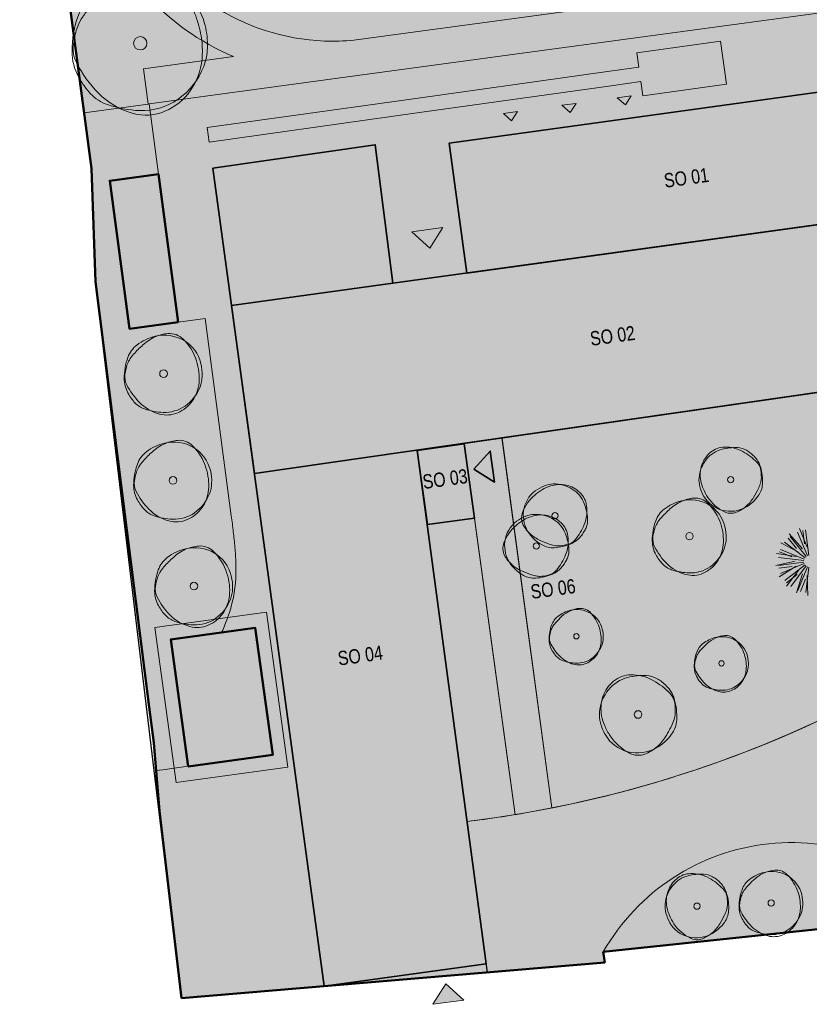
# Model space of a CAD drawing. Header units: metres. Extents: x -746899330 to -146571602, y -1022062415 to 92467496.
# Tile 1 of 3: x -746899330 to -746843841, y -1022062415 to -1021993273. Entities that reach past the tile are written whole.
import ezdxf

# ---------------------------------------------------------------- set-up
doc = ezdxf.new("R2010")
doc.units = ezdxf.units.M
doc.header["$MEASUREMENT"] = 0
doc.layers.add('08_Situace.katastrální', color=7, linetype='Continuous')
doc.layers.add('08_Situace.koordinační', color=7, linetype='Continuous')
doc.styles.add('arial', font='arial.ttf', dxfattribs={"width": 0.8, "height": 1})

msp = doc.modelspace()

# ---------------------------------------------------------------- hatches: boundary and pattern name
at = {"layer": '08_Situace.katastrální', "linetype": 'Continuous', "lineweight": 0}
for points in [[(-746877940, -1022061148), (-746866541, -1022059576), (-746871400, -1022023500), (-746818240, -1022015850), (-746821390, -1021994770), (-746832740, -1021996310), (-746831330, -1022006020), (-746873100, -1022011780), (-746874340, -1022002060), (-746885750, -1022003700)], [(-746873100, -1022011780), (-746831330, -1022006020), (-746829679, -1022017496), (-746882835, -1022025145), (-746884439, -1022013344)]]:
    msp.add_hatch(color=255, dxfattribs=at).paths.add_polyline_path(points)
at = {"layer": '08_Situace.katastrální', "linetype": 'Continuous', "lineweight": 0, "true_color": 0x7f5d4e}
for points in [[(-746837779, -1021997622), (-746836932, -1022003764), (-746836523, -1022006736), (-746867903, -1022011063), (-746869159, -1022001950)], [(-746867381, -1022028271), (-746870679, -1022028726), (-746871398, -1022023514), (-746868099, -1022023060)]]:
    msp.add_hatch(color=37, dxfattribs=at).paths.add_polyline_path(points)
at = {"layer": '08_Situace.koordinační', "linetype": 'Continuous', "lineweight": 0, "true_color": 0x939598}
h = msp.add_hatch(color=252, dxfattribs=at)
edge = h.paths.add_edge_path()
edge.add_line((-746877940, -1022061148), (-746873634, -1022060786))
edge.add_line((-746873634, -1022060786), (-746866460, -1022060180))
edge.add_line((-746866460, -1022060180), (-746858220, -1022059490))
edge.add_line((-746858220, -1022059490), (-746858320, -1022058729))
edge.add_arc((-746845095, -1022066301), 15240, 41.80938, 150.20754, ccw=False)
edge.add_line((-746833735, -1022056141), (-746831795, -1022055937))
edge.add_arc((-746806179, -1022054724), 25645, 158.48864, 182.71217, ccw=False)
edge.add_arc((-746806211, -1022054702), 25607, 134.05984, 158.50689, ccw=False)
edge.add_arc((-746806179, -1022054724), 25645, 134.02521, 134.07809, ccw=False)
edge.add_arc((-746942724, -1021912996), 171157, 313.91933, 320.75116)
edge.add_line((-746810179, -1022021286), (-746810117, -1022021141))
edge.add_line((-746810117, -1022021141), (-746809290, -1022020382))
edge.add_line((-746809290, -1022020382), (-746807816, -1022019762))
edge.add_line((-746807816, -1022019762), (-746814280, -1021988773))
edge.add_line((-746814280, -1021988773), (-746820958, -1021953674))
edge.add_line((-746820958, -1021953674), (-746823021, -1021942832))
edge.add_line((-746823021, -1021942832), (-746823172, -1021942039))
edge.add_arc((-746824154, -1021942226), 1000, 10.77231, 93.74154)
edge.add_line((-746824220, -1021941228), (-746881526, -1021944976))
edge.add_line((-746881526, -1021944976), (-746881714, -1021946847))
edge.add_line((-746881714, -1021946847), (-746880000, -1021946780))
edge.add_line((-746880000, -1021946780), (-746876410, -1021946640))
edge.add_line((-746876410, -1021946640), (-746824950, -1021943180))
edge.add_line((-746824950, -1021943180), (-746822884, -1021954041))
edge.add_line((-746822884, -1021954041), (-746816206, -1021989140))
edge.add_line((-746816206, -1021989140), (-746811126, -1022015839))
edge.add_line((-746811126, -1022015839), (-746811627, -1022016519))
edge.add_line((-746811627, -1022016519), (-746812467, -1022017662))
edge.add_arc((-746877829, -1021968240), 81943, 276.9679, 322.90597, ccw=False)
edge.add_line((-746867888, -1022049578), (-746866541, -1022059576))
edge.add_line((-746866541, -1022059576), (-746877940, -1022061148))
at = {"layer": '08_Situace.koordinační', "linetype": 'Continuous', "lineweight": 0, "true_color": 0xddb3d4}
h = msp.add_hatch(color=254, dxfattribs=at)
edge = h.paths.add_edge_path()
edge.add_arc((-746877319, -1021979434), 17851, 148.38247, 246.9678)
edge.add_line((-746884303, -1021995862), (-746890636, -1021996721))
edge.add_line((-746890636, -1021996721), (-746890299, -1021999199))
edge.add_line((-746890299, -1021999199), (-746890230, -1021999189))
edge.add_line((-746890230, -1021999189), (-746877845, -1021997508))
edge.add_line((-746877845, -1021997508), (-746864182, -1021995653))
edge.add_line((-746864182, -1021995653), (-746837344, -1021992009))
edge.add_line((-746837344, -1021992009), (-746816206, -1021989140))
edge.add_line((-746816206, -1021989140), (-746816674, -1021986680))
edge.add_line((-746816674, -1021986680), (-746829278, -1021988391))
edge.add_arc((-746840389, -1021974420), 17851, 308.49448, 455.64081)
edge.add_line((-746842143, -1021956655), (-746863987, -1021959621))
edge.add_line((-746863987, -1021959621), (-746865912, -1021959882))
edge.add_line((-746865912, -1021959882), (-746875568, -1021961193))
edge.add_line((-746875568, -1021961193), (-746878840, -1021961637))
edge.add_line((-746878840, -1021961637), (-746880364, -1021961844))
edge.add_arc((-746877319, -1021979434), 17851, 99.82147, 127.72864)
edge.add_arc((-746877319, -1021979434), 17851, 127.72864, 138.75938)
edge.add_arc((-746877319, -1021979434), 17851, 138.75938, 148.38247)
edge = h.paths.add_edge_path(flags=16)
edge.add_arc((-746877319, -1021979434), 15351, 142.35734, 267.75185, ccw=False)
edge.add_arc((-746877319, -1021979434), 15351, 138.09775, 142.35734, ccw=False)
edge.add_arc((-746877319, -1021979434), 15351, 134.60596, 138.09775, ccw=False)
edge.add_arc((-746877319, -1021979434), 15351, 99.98528, 134.60596, ccw=False)
edge.add_line((-746879981, -1021964315), (-746878770, -1021964151))
edge.add_line((-746878770, -1021964151), (-746875423, -1021963696))
edge.add_line((-746875423, -1021963696), (-746864928, -1021962271))
edge.add_line((-746864928, -1021962271), (-746841854, -1021959139))
edge.add_arc((-746840389, -1021974420), 15351, -80.01472, 95.477, ccw=False)
edge.add_line((-746837727, -1021989539), (-746864238, -1021993138))
edge.add_line((-746864238, -1021993138), (-746875854, -1021994715))
edge.add_arc((-746877319, -1021979434), 15351, 267.75185, 275.477, ccw=False)
h = msp.add_hatch(color=254, dxfattribs=at)
edge = h.paths.add_edge_path()
edge.add_arc((-746877319, -1021979434), 15351, 142.35734, 267.75185)
edge.add_arc((-746877319, -1021979434), 15351, 267.75185, 275.477)
edge.add_line((-746875854, -1021994715), (-746864238, -1021993138))
edge.add_line((-746864238, -1021993138), (-746855621, -1021991968))
edge.add_line((-746855621, -1021991968), (-746859748, -1021961568))
edge.add_line((-746859748, -1021961568), (-746864928, -1021962271))
edge.add_line((-746864928, -1021962271), (-746875423, -1021963696))
edge.add_line((-746875423, -1021963696), (-746878770, -1021964151))
edge.add_line((-746878770, -1021964151), (-746879981, -1021964315))
edge.add_arc((-746877319, -1021979434), 15351, 99.98528, 134.60596)
edge.add_arc((-746877319, -1021979434), 15351, 134.60596, 138.09775)
edge.add_arc((-746877319, -1021979434), 15351, 138.09775, 142.35734)
h = msp.add_hatch(color=254, dxfattribs=at)
edge = h.paths.add_edge_path()
edge.add_line((-746890299, -1021999199), (-746890636, -1021996721))
edge.add_line((-746890636, -1021996721), (-746884303, -1021995862))
edge.add_arc((-746877319, -1021979434), 17851, 148.38247, 246.9678, ccw=False)
edge.add_line((-746892521, -1021970075), (-746898730, -1021970110))
edge.add_line((-746898730, -1021970110), (-746894806, -1021999811))
edge.add_line((-746894806, -1021999811), (-746890299, -1021999199))
at = {"layer": '08_Situace.koordinační', "linetype": 'Continuous', "lineweight": 0, "true_color": 0x939598}
h = msp.add_hatch(color=252, dxfattribs=at)
h.paths.add_polyline_path([(-746881387, -1022035795), (-746885750, -1022003700), (-746877706, -1022002544), (-746874340, -1022002060), (-746873100, -1022011780), (-746867903, -1022011063), (-746869128, -1022001945), (-746837779, -1021997622), (-746836523, -1022006736), (-746831330, -1022006020), (-746832740, -1021996310), (-746821390, -1021994770), (-746820315, -1022001966), (-746813898, -1022001272), (-746816105, -1021989126), (-746849940, -1021993720), (-746877845, -1021997508), (-746890230, -1021999189), (-746889573, -1022004126), (-746888190, -1022014518), (-746886304, -1022014267), (-746884459, -1022028124, -0.0109), (-746884204, -1022030328, -0.034374), (-746884147, -1022032490, -0.075152), (-746884723, -1022035297, -0.01698), (-746885145, -1022036313)])
h.paths.add_polyline_path([(-746886007, -1022001863), (-746879675, -1022000977), (-746879674, -1022000977), (-746877757, -1022000708), (-746864111, -1021998811), (-746855675, -1021997616), (-746855535, -1021998615), (-746849662, -1021997793), (-746849933, -1021995857), (-746850083, -1021994781), (-746855957, -1021995604), (-746855817, -1021996603), (-746857385, -1021996823), (-746864134, -1021997768), (-746864134, -1021997783), (-746886149, -1022000851)], flags=0)
at = {"layer": '08_Situace.koordinační', "linetype": 'Continuous', "lineweight": 0, "true_color": 0xddb3d4}
msp.add_hatch(color=254, dxfattribs=at).paths.add_polyline_path([(-746849662, -1021997793), (-746855535, -1021998615), (-746855675, -1021997616), (-746857598, -1021997885), (-746871237, -1021999795), (-746886007, -1022001863), (-746886149, -1022000851), (-746871493, -1021998799), (-746857848, -1021996888), (-746855817, -1021996603), (-746855957, -1021995604), (-746850083, -1021994781)])
at = {"layer": '08_Situace.koordinační', "linetype": 'Continuous', "lineweight": 15, "true_color": 0x6a6a6a}
for points in [[(-746856763, -1021999263), (-746856350, -1021998613), (-746857336, -1021998749)], [(-746860648, -1021999799), (-746860236, -1021999149), (-746861221, -1021999285)], [(-746864759, -1022000366), (-746864347, -1021999716), (-746865332, -1021999851)]]:
    msp.add_hatch(color=251, dxfattribs=at).paths.add_polyline_path(points)
at = {"layer": '08_Situace.koordinační', "linetype": 'Continuous', "lineweight": 0, "true_color": 0xafd9aa}
h = msp.add_hatch(color=9, dxfattribs=at)
edge = h.paths.add_edge_path()
edge.add_line((-746889741, -1022046006), (-746889272, -1022045942))
edge.add_line((-746889272, -1022045942), (-746888480, -1022045835))
edge.add_line((-746888480, -1022045835), (-746887489, -1022045701))
edge.add_line((-746887489, -1022045701), (-746888044, -1022041675))
edge.add_line((-746888044, -1022041675), (-746888046, -1022041665))
edge.add_line((-746888046, -1022041665), (-746888723, -1022036752))
edge.add_line((-746888723, -1022036752), (-746885118, -1022036255))
edge.add_arc((-746899887, -1022029599), 16199, 335.74173, 339.4071)
edge.add_arc((-746895471, -1022031359), 11447, 339.87511, 340.61631)
edge.add_arc((-746893720, -1022031987), 9586, 340.68824, 356.99443)
edge.add_arc((-746899878, -1022031822), 15745, 357.56964, 361.3922)
edge.add_arc((-746903458, -1022032036), 19330, 1.76803, 5.06866)
edge.add_arc((-746934885, -1022035091), 50904, 5.36812, 6.59493)
edge.add_arc((-746985438, -1022041505), 101861, 6.91293, 7.54823)
edge.add_line((-746884459, -1022028124), (-746886304, -1022014267))
edge.add_line((-746886304, -1022014267), (-746888190, -1022014518))
edge.add_line((-746888190, -1022014518), (-746891618, -1022014974))
edge.add_line((-746891618, -1022014974), (-746893001, -1022004582))
edge.add_line((-746893001, -1022004582), (-746889573, -1022004126))
edge.add_line((-746889573, -1022004126), (-746890230, -1021999189))
edge.add_line((-746890230, -1021999189), (-746890299, -1021999199))
edge.add_line((-746890299, -1021999199), (-746894806, -1021999811))
edge.add_line((-746894806, -1021999811), (-746894290, -1022003720))
edge.add_line((-746894290, -1022003720), (-746894276, -1022004122))
edge.add_line((-746894276, -1022004122), (-746894010, -1022011670))
edge.add_line((-746894010, -1022011670), (-746890220, -1022041550))
edge.add_line((-746890220, -1022041550), (-746889900, -1022044050))
edge.add_line((-746889900, -1022044050), (-746889741, -1022046006))
h = msp.add_hatch(color=9, dxfattribs=at)
edge = h.paths.add_edge_path()
edge.add_arc((-746877819, -1021968258), 81924, 281.18255, 322.91215)
edge.add_line((-746812467, -1022017662), (-746811211, -1022015954))
edge.add_line((-746811211, -1022015954), (-746811126, -1022015839))
edge.add_line((-746811126, -1022015839), (-746813898, -1022001272))
edge.add_line((-746813898, -1022001272), (-746820315, -1022001966))
edge.add_line((-746820315, -1022001966), (-746818240, -1022015850))
edge.add_line((-746818240, -1022015850), (-746825669, -1022016919))
edge.add_line((-746825669, -1022016919), (-746830094, -1022017556))
edge.add_line((-746830094, -1022017556), (-746830159, -1022017573))
edge.add_line((-746830159, -1022017573), (-746865447, -1022022644))
edge.add_line((-746865447, -1022022644), (-746861931, -1022048627))
at = {"layer": '08_Situace.koordinační', "linetype": 'Continuous', "lineweight": 0}
for points in [[(-746888190, -1022014518), (-746889573, -1022004126), (-746893001, -1022004582), (-746891618, -1022014974)], [(-746867405, -1022024831), (-746865967, -1022025743), (-746866267, -1022023564)], [(-746887486, -1022045721), (-746881543, -1022044901), (-746882772, -1022035986), (-746888716, -1022036805)]]:
    msp.add_hatch(color=255, dxfattribs=at).paths.add_polyline_path(points)
at = {"layer": '08_Situace.koordinační', "linetype": 'Continuous', "lineweight": 13}
for points in [[(-746870513, -1022009313), (-746869601, -1022007874), (-746871780, -1022008175)], [(-746869376, -1022060977), (-746870289, -1022062415), (-746868109, -1022062114)]]:
    msp.add_hatch(color=7, dxfattribs=at).paths.add_polyline_path(points)
at = {"layer": '08_Situace.koordinační', "linetype": 'Continuous', "lineweight": 0, "true_color": 0x4f4f4f}
msp.add_hatch(color=251, dxfattribs=at).paths.add_polyline_path([(-746865433, -1022022662), (-746868103, -1022023030), (-746864507, -1022049112), (-746861931, -1022048627)])
at = {"layer": '08_Situace.koordinační', "linetype": 'Continuous', "lineweight": 0, "true_color": 0xafd9aa}
h = msp.add_hatch(color=9, dxfattribs=at)
edge = h.paths.add_edge_path()
edge.add_line((-746867888, -1022049578), (-746867872, -1022049576))
edge.add_arc((-746877798, -1021968255), 81924, 276.95894, 278.59592)
edge.add_arc((-746877819, -1021968258), 81924, 278.61106, 279.35006)
edge.add_line((-746864509, -1022049094), (-746867381, -1022028271))
edge.add_line((-746867381, -1022028271), (-746868651, -1022028446))
edge.add_line((-746868651, -1022028446), (-746870679, -1022028726))
edge.add_line((-746870679, -1022028726), (-746871058, -1022025977))
edge.add_line((-746871058, -1022025977), (-746871400, -1022023500))
edge.add_line((-746871400, -1022023500), (-746867888, -1022049578))
at = {"layer": '08_Situace.koordinační', "linetype": 'Continuous', "lineweight": 0, "true_color": 0x939598}
for points in [[(-746880175, -1022044713), (-746881387, -1022035795), (-746882772, -1022035986), (-746881543, -1022044901)], [(-746887950, -1022061990), (-746877940, -1022061148), (-746880175, -1022044713), (-746889741, -1022046006, -0.00494), (-746889499, -1022048370)]]:
    msp.add_hatch(color=252, dxfattribs=at).paths.add_polyline_path(points)
at = {"layer": '08_Situace.koordinační', "linetype": 'Continuous', "lineweight": 0, "true_color": 0x2c3827}
h = msp.add_hatch(color=250, dxfattribs=at)
edge = h.paths.add_edge_path()
edge.add_arc((-747009297, -1022059474), 120312, 5.29532, 6.42745)
edge.add_line((-746889741, -1022046006), (-746889677, -1022046806))
edge.add_line((-746889677, -1022046806), (-746889499, -1022048370))
at = {"layer": '08_Situace.koordinační', "linetype": 'Continuous', "lineweight": 0, "true_color": 0xafd9aa}
h = msp.add_hatch(color=9, dxfattribs=at)
edge = h.paths.add_edge_path()
edge.add_line((-746858320, -1022058730), (-746833735, -1022056141))
edge.add_arc((-746845095, -1022066301), 15240, 41.80938, 150.20754)
edge.add_line((-746858320, -1022058729), (-746858320, -1022058730))

# ---------------------------------------------------------------- linework, layer by layer
at = {"layer": '08_Situace.katastrální', "color": 1, "linetype": 'Continuous', "lineweight": 50}
for p, q in [((-746898730, -1021970110), (-746894290, -1022003720)), ((-746894290, -1022003720), (-746894010, -1022011670)), ((-746894010, -1022011670), (-746890220, -1022041550)), ((-746890220, -1022041550), (-746889900, -1022044050)), ((-746889900, -1022044050), (-746889510, -1022048860)), ((-746889510, -1022048860), (-746887950, -1022061990)), ((-746858320, -1022058730), (-746804050, -1022053030)), ((-746858220, -1022059490), (-746858320, -1022058730)), ((-746887950, -1022061990), (-746858220, -1022059490))]:
    msp.add_line(p, q, dxfattribs=at)
at = {"layer": '08_Situace.katastrální', "color": 144, "linetype": 'Continuous', "lineweight": 13, "true_color": 0x0077b0}
msp.add_lwpolyline([(-746898730, -1021970110), (-746894290, -1022003720), (-746894010, -1022011670), (-746890220, -1022041550), (-746889900, -1022044050), (-746889510, -1022048860), (-746889150, -1022051900), (-746887950, -1022061990), (-746877940, -1022061150), (-746885750, -1022003700), (-746874340, -1022002060), (-746873100, -1022011780), (-746831330, -1022006020), (-746832740, -1021996310), (-746821390, -1021994770), (-746818240, -1022015850), (-746871400, -1022023500), (-746866460, -1022060180), (-746858220, -1022059490), (-746858320, -1022058730), (-746804050, -1022053030), (-746824950, -1021943180)], dxfattribs=at)
msp.add_lwpolyline([(-746877940, -1022061150), (-746866460, -1022060180), (-746871400, -1022023500), (-746818240, -1022015850), (-746821390, -1021994770), (-746832740, -1021996310), (-746831330, -1022006020), (-746873100, -1022011780), (-746874340, -1022002060), (-746885750, -1022003700)], close=True, dxfattribs=at)
at = {"layer": '08_Situace.katastrální', "color": 144, "linetype": 'Continuous', "lineweight": 25, "true_color": 0x0077b0}
msp.add_lwpolyline([(-746832740, -1021996310), (-746831330, -1022006020), (-746873100, -1022011780), (-746874340, -1022002060), (-746885750, -1022003700), (-746877940, -1022061150), (-746866460, -1022060180), (-746871400, -1022023500), (-746818240, -1022015850), (-746821390, -1021994770)], close=True, dxfattribs=at)
at = {"layer": '08_Situace.katastrální', "color": 20, "linetype": 'Continuous', "lineweight": 35, "true_color": 0xea4600, "flags": 128}
for points in [[(-746877940, -1022061148), (-746866541, -1022059576), (-746871400, -1022023500), (-746818240, -1022015850), (-746821390, -1021994770), (-746832740, -1021996310), (-746831330, -1022006020), (-746873100, -1022011780), (-746874340, -1022002060), (-746885750, -1022003700)], [(-746837779, -1021997622), (-746836932, -1022003764), (-746836523, -1022006736), (-746867903, -1022011063), (-746869159, -1022001950)], [(-746873100, -1022011780), (-746831330, -1022006020), (-746829679, -1022017496), (-746882835, -1022025145), (-746884439, -1022013344)], [(-746867381, -1022028271), (-746870679, -1022028726), (-746871398, -1022023514), (-746868099, -1022023060)]]:
    msp.add_lwpolyline(points, close=True, dxfattribs=at)
at = {"layer": '08_Situace.koordinační', "color": 253, "linetype": 'Continuous', "lineweight": 13, "true_color": 0xaaaaaa}
for p, q in [((-746845266, -1022029387), (-746844323, -1022030427)), ((-746844678, -1022029262), (-746843976, -1022030924)), ((-746844523, -1022029007), (-746843993, -1022030307)), ((-746844307, -1022029143), (-746844178, -1022030070)), ((-746844121, -1022029108), (-746843872, -1022030896)), ((-746845833, -1022029999), (-746844592, -1022030653)), ((-746845583, -1022029967), (-746844144, -1022031055)), ((-746845321, -1022029677), (-746844746, -1022030416)), ((-746845177, -1022029555), (-746844068, -1022030978)), ((-746846157, -1022030767), (-746844767, -1022030958)), ((-746845932, -1022030648), (-746845065, -1022031000)), ((-746845869, -1022030470), (-746844197, -1022031148)), ((-746846199, -1022031600), (-746844827, -1022031304)), ((-746846014, -1022031029), (-746844224, -1022031252)), ((-746846010, -1022031607), (-746844223, -1022031359)), ((-746845856, -1022032165), (-746844194, -1022031463)), ((-746845976, -1022031794), (-746845049, -1022031665)), ((-746845954, -1022032398), (-746844766, -1022031650)), ((-746845564, -1022032664), (-746844140, -1022031555)), ((-746845450, -1022033063), (-746844590, -1022031954)), ((-746845152, -1022033070), (-746844064, -1022031630)), ((-746844750, -1022033516), (-746844321, -1022032179)), ((-746844649, -1022033355), (-746843970, -1022031683)), ((-746844089, -1022033501), (-746843867, -1022031710)), ((-746845441, -1022032808), (-746844702, -1022032233)), ((-746844471, -1022033419), (-746844119, -1022032551)), ((-746843937, -1022033702), (-746843990, -1022032299))]:
    msp.add_line(p, q, dxfattribs=at)
at = {"layer": '08_Situace.koordinační', "color": 7, "linetype": 'Continuous', "lineweight": 25}
msp.add_lwpolyline([(-746877940, -1022061148), (-746887950, -1022061990), (-746894010, -1022011670), (-746894290, -1022003720), (-746898730, -1021970110), (-746899330, -1021947820)], dxfattribs=at)
at = {"layer": '08_Situace.koordinační', "color": 7, "linetype": 'Continuous', "lineweight": 13, "flags": 128}
for points in [[(-746892521, -1021970075, 0.458814), (-746884303, -1021995862), (-746890636, -1021996721), (-746890299, -1021999199), (-746890230, -1021999189), (-746877845, -1021997508), (-746864182, -1021995653), (-746837344, -1021992009), (-746816206, -1021989140), (-746816674, -1021986680), (-746829278, -1021988391, 0.74773), (-746842143, -1021956655), (-746863987, -1021959621), (-746865912, -1021959882), (-746875568, -1021961193), (-746878840, -1021961637), (-746880364, -1021961844, 0.122373), (-746888243, -1021965315, 0.048168), (-746890742, -1021967666, 0.042013)], [(-746877921, -1021994773, -0.609173), (-746889475, -1021970058, -0.018588), (-746888745, -1021969181, -0.015237), (-746888099, -1021968504, -0.152221), (-746879981, -1021964315), (-746878770, -1021964151), (-746875423, -1021963696), (-746864928, -1021962271), (-746841854, -1021959139, -0.961412), (-746837727, -1021989539), (-746864238, -1021993138), (-746875854, -1021994715, -0.03372)], [(-746889475, -1021970058, 0.609173), (-746877921, -1021994773, 0.03372), (-746875854, -1021994715), (-746864238, -1021993138), (-746855621, -1021991968), (-746859748, -1021961568), (-746864928, -1021962271), (-746875423, -1021963696), (-746878770, -1021964151), (-746879981, -1021964315, 0.152221), (-746888099, -1021968504, 0.015237), (-746888745, -1021969181, 0.018588)], [(-746890299, -1021999199), (-746890636, -1021996721), (-746884303, -1021995862, -0.458814), (-746892521, -1021970075), (-746898730, -1021970110), (-746894806, -1021999811)], [(-746889741, -1022046006), (-746889272, -1022045942), (-746888480, -1022045835), (-746887489, -1022045701), (-746888044, -1022041675), (-746888046, -1022041665), (-746888723, -1022036752), (-746885118, -1022036255, 0.015995), (-746884723, -1022035297, 0.003234), (-746884673, -1022035158, 0.071269), (-746884147, -1022032490, 0.016681), (-746884137, -1022031440, 0.014403), (-746884204, -1022030328, 0.005353), (-746884317, -1022029244, 0.002772), (-746884459, -1022028124), (-746886304, -1022014267), (-746888190, -1022014518), (-746891618, -1022014974), (-746893001, -1022004582), (-746889573, -1022004126), (-746890230, -1021999189), (-746890299, -1021999199), (-746894806, -1021999811), (-746894290, -1022003720), (-746894276, -1022004122), (-746894010, -1022011670), (-746890220, -1022041550), (-746889900, -1022044050)], [(-746861931, -1022048627, 0.184119), (-746812467, -1022017662), (-746811211, -1022015954), (-746811126, -1022015839), (-746813898, -1022001272), (-746820315, -1022001966), (-746818240, -1022015850), (-746825669, -1022016919), (-746830094, -1022017556), (-746830159, -1022017573), (-746865447, -1022022644)], [(-746867888, -1022049578), (-746867872, -1022049576, 0.007143), (-746865553, -1022049259, 0.003225), (-746864509, -1022049094), (-746867381, -1022028271), (-746868651, -1022028446), (-746870679, -1022028726), (-746871058, -1022025977), (-746871400, -1022023500)], [(-746889499, -1022048370, 0.00494), (-746889741, -1022046006), (-746889677, -1022046806)], [(-746858320, -1022058730), (-746833735, -1022056141, 0.511716), (-746858320, -1022058729)]]:
    msp.add_lwpolyline(points, format="xyb", close=True, dxfattribs=at)
msp.add_lwpolyline([(-746816206, -1021989140), (-746811126, -1022015839), (-746811627, -1022016519), (-746812467, -1022017662, -0.203171), (-746867888, -1022049578), (-746866541, -1022059576), (-746877940, -1022061148), (-746873634, -1022060786), (-746866460, -1022060180), (-746858220, -1022059490), (-746858320, -1022058729, -0.511716), (-746833735, -1022056141), (-746831795, -1022055937, -0.10609), (-746830038, -1022045320, -0.107077), (-746824019, -1022036300, -0.000231), (-746824002, -1022036284, 0.029818), (-746810179, -1022021286), (-746810117, -1022021141), (-746809290, -1022020382), (-746807816, -1022019762), (-746814280, -1021988773)], format="xyb", dxfattribs=at)
at = {"layer": '08_Situace.koordinační', "color": 253, "linetype": 'Continuous', "lineweight": 13, "true_color": 0xaaaaaa, "flags": 128}
for points in [[(-746886296, -1021993685, 0.201255), (-746888355, -1021990904, 0.195444), (-746891869, -1021990372, 0.105872), (-746894103, -1021991442, 0.142043), (-746895201, -1021992946, 0.087995), (-746895650, -1021995509, 0.125562), (-746895192, -1021997289, 0.029643), (-746894776, -1021997950, 0.033888), (-746894342, -1021998478, 0.121903), (-746893166, -1021999236, 0.073272), (-746890900, -1021999656, 0.16167), (-746888227, -1021998877, 0.151534), (-746886398, -1021996549, 0.08258), (-746886135, -1021995254, 0.069016)], [(-746893792, -1021998432, 0.132541), (-746891356, -1021999857, 0.168791), (-746889121, -1021999703, 0.137839), (-746887341, -1021998272, 0.132928), (-746886518, -1021996055, 0.051701), (-746886534, -1021994743, 0.048452), (-746886829, -1021993375, 0.123785), (-746888500, -1021990683, 0.214277), (-746890273, -1021990042, 0.086536), (-746891864, -1021990445, 0.079037), (-746893367, -1021991426, 0.025559), (-746894508, -1021992571, 0.047776), (-746895023, -1021993268, 0.060059), (-746895312, -1021993911, 0.038361), (-746895557, -1021994985, 0.15661), (-746895344, -1021996284, 0.076351)], [(-746886597, -1022017411, 0.201255), (-746887783, -1022015809, 0.195444), (-746889807, -1022015503, 0.105872), (-746891094, -1022016119, 0.142043), (-746891726, -1022016985, 0.087995), (-746891985, -1022018462, 0.125562), (-746891721, -1022019487, 0.029643), (-746891481, -1022019868, 0.033888), (-746891231, -1022020172, 0.121903), (-746890554, -1022020608, 0.073272), (-746889249, -1022020850, 0.16167), (-746887709, -1022020402, 0.151534), (-746886656, -1022019061, 0.08258), (-746886504, -1022018315, 0.069016)], [(-746890915, -1022020145, 0.132541), (-746889511, -1022020966, 0.168791), (-746888224, -1022020878, 0.137839), (-746887199, -1022020053, 0.132928), (-746886725, -1022018776, 0.051701), (-746886734, -1022018020, 0.048452), (-746886904, -1022017232, 0.123785), (-746887866, -1022015682, 0.214277), (-746888888, -1022015313, 0.086536), (-746889804, -1022015545, 0.079037), (-746890670, -1022016110, 0.025559), (-746891327, -1022016770, 0.047776), (-746891624, -1022017171, 0.060059), (-746891790, -1022017541, 0.038361), (-746891931, -1022018160, 0.15661), (-746891809, -1022018908, 0.076351)], [(-746885932, -1022024912, 0.201255), (-746887118, -1022023310, 0.195444), (-746889142, -1022023004, 0.105872), (-746890429, -1022023620, 0.142043), (-746891061, -1022024486, 0.087995), (-746891320, -1022025963, 0.125562), (-746891056, -1022026988, 0.029643), (-746890816, -1022027369, 0.033888), (-746890566, -1022027673, 0.121903), (-746889889, -1022028109, 0.073272), (-746888584, -1022028351, 0.16167), (-746887044, -1022027903, 0.151534), (-746885991, -1022026562, 0.08258), (-746885839, -1022025816, 0.069016)], [(-746890250, -1022027646, 0.132541), (-746888846, -1022028467, 0.168791), (-746887559, -1022028379, 0.137839), (-746886534, -1022027554, 0.132928), (-746886060, -1022026277, 0.051701), (-746886069, -1022025521, 0.048452), (-746886239, -1022024733, 0.123785), (-746887201, -1022023183, 0.214277), (-746888223, -1022022814, 0.086536), (-746889139, -1022023046, 0.079037), (-746890005, -1022023611, 0.025559), (-746890662, -1022024271, 0.047776), (-746890959, -1022024672, 0.060059), (-746891125, -1022025042, 0.038361), (-746891266, -1022025661, 0.15661), (-746891144, -1022026409, 0.076351)], [(-746851253, -1022026747, 0.201255), (-746849953, -1022027728, 0.195444), (-746848295, -1022027500, 0.105872), (-746847430, -1022026718, 0.142043), (-746847134, -1022025893, 0.087995), (-746847274, -1022024676, 0.125562), (-746847718, -1022023933, 0.029643), (-746847994, -1022023690, 0.033888), (-746848261, -1022023510, 0.121903), (-746848892, -1022023325, 0.073272), (-746849972, -1022023437, 0.16167), (-746851074, -1022024145, 0.151534), (-746851590, -1022025441, 0.08258), (-746851536, -1022026060, 0.069016)], [(-746848503, -1022023604, 0.132541), (-746849793, -1022023286, 0.168791), (-746850781, -1022023653, 0.137839), (-746851394, -1022024537, 0.132928), (-746851470, -1022025648, 0.051701), (-746851287, -1022026238, 0.048452), (-746850971, -1022026816, 0.123785), (-746849858, -1022027809, 0.214277), (-746848972, -1022027861, 0.086536), (-746848307, -1022027467, 0.079037), (-746847760, -1022026824, 0.025559), (-746847397, -1022026154, 0.047776), (-746847258, -1022025771, 0.060059), (-746847213, -1022025442, 0.038361), (-746847246, -1022024925, 0.15661), (-746847515, -1022024367, 0.076351)], [(-746859654, -1022028722, 0.132541), (-746859491, -1022027403, 0.168791), (-746859974, -1022026465, 0.137839), (-746860924, -1022025961, 0.132928), (-746862036, -1022026018, 0.051701), (-746862600, -1022026269, 0.048452), (-746863137, -1022026651, 0.123785), (-746863990, -1022027874, 0.214277), (-746863938, -1022028760, 0.086536), (-746863467, -1022029374, 0.079037), (-746862763, -1022029841, 0.025559), (-746862056, -1022030121, 0.047776), (-746861659, -1022030215, 0.060059), (-746861327, -1022030220, 0.038361), (-746860817, -1022030126, 0.15661), (-746860295, -1022029793, 0.076351)], [(-746863102, -1022026363, 0.201255), (-746863922, -1022027770, 0.195444), (-746863498, -1022029389, 0.105872), (-746862620, -1022030156, 0.142043), (-746861765, -1022030352, 0.087995), (-746860573, -1022030069, 0.125562), (-746859888, -1022029540, 0.029643), (-746859680, -1022029237, 0.033888), (-746859532, -1022028951, 0.121903), (-746859423, -1022028301, 0.073272), (-746859663, -1022027243, 0.16167), (-746860497, -1022026232, 0.151534), (-746861844, -1022025874, 0.08258), (-746862453, -1022026001, 0.069016)], [(-746849773, -1022028854, 0.201255), (-746850902, -1022027340, 0.195444), (-746852822, -1022027055, 0.105872), (-746854040, -1022027643, 0.142043), (-746854637, -1022028466, 0.087995), (-746854877, -1022029867, 0.125562), (-746854624, -1022030838, 0.029643), (-746854396, -1022031198, 0.033888), (-746854158, -1022031486, 0.121903), (-746853515, -1022031897, 0.073272), (-746852277, -1022032123, 0.16167), (-746850819, -1022031693, 0.151534), (-746849824, -1022030419, 0.08258), (-746849683, -1022029711, 0.069016)], [(-746853858, -1022031460, 0.132541), (-746852525, -1022032233, 0.168791), (-746851305, -1022032146, 0.137839), (-746850336, -1022031361, 0.132928), (-746849890, -1022030149, 0.051701), (-746849901, -1022029433, 0.048452), (-746850065, -1022028686, 0.123785), (-746850982, -1022027219, 0.214277), (-746851951, -1022026872, 0.086536), (-746852819, -1022027095, 0.079037), (-746853638, -1022027633, 0.025559), (-746854259, -1022028261, 0.047776), (-746854539, -1022028642, 0.060059), (-746854695, -1022028994, 0.038361), (-746854828, -1022029581, 0.15661), (-746854709, -1022030289, 0.076351)], [(-746860967, -1022030858, 0.132541), (-746860804, -1022029539, 0.168791), (-746861287, -1022028601, 0.137839), (-746862237, -1022028098, 0.132928), (-746863349, -1022028154, 0.051701), (-746863913, -1022028405, 0.048452), (-746864450, -1022028787, 0.123785), (-746865303, -1022030011, 0.214277), (-746865251, -1022030897, 0.086536), (-746864780, -1022031510, 0.079037), (-746864077, -1022031977, 0.025559), (-746863369, -1022032258, 0.047776), (-746862972, -1022032351, 0.060059), (-746862640, -1022032356, 0.038361), (-746862130, -1022032263, 0.15661), (-746861608, -1022031929, 0.076351)], [(-746864415, -1022028499, 0.201255), (-746865235, -1022029907, 0.195444), (-746864811, -1022031526, 0.105872), (-746863933, -1022032293, 0.142043), (-746863078, -1022032488, 0.087995), (-746861886, -1022032205, 0.125562), (-746861201, -1022031676, 0.029643), (-746860993, -1022031373, 0.033888), (-746860845, -1022031087, 0.121903), (-746860736, -1022030438, 0.073272), (-746860976, -1022029379, 0.16167), (-746861810, -1022028368, 0.151534), (-746863157, -1022028010, 0.08258), (-746863766, -1022028138, 0.069016)], [(-746884459, -1022032331, 0.201255), (-746885645, -1022030729, 0.195444), (-746887669, -1022030423, 0.105872), (-746888956, -1022031039, 0.142043), (-746889589, -1022031905, 0.087995), (-746889847, -1022033382, 0.125562), (-746889583, -1022034407, 0.029643), (-746889343, -1022034788, 0.033888), (-746889093, -1022035092, 0.121903), (-746888416, -1022035528, 0.073272), (-746887111, -1022035770, 0.16167), (-746885571, -1022035321, 0.151534), (-746884518, -1022033981, 0.08258), (-746884366, -1022033235, 0.069016)], [(-746888777, -1022035065, 0.132541), (-746887373, -1022035886, 0.168791), (-746886086, -1022035797, 0.137839), (-746885061, -1022034973, 0.132928), (-746884587, -1022033696, 0.051701), (-746884596, -1022032940, 0.048452), (-746884766, -1022032152, 0.123785), (-746885728, -1022030602, 0.214277), (-746886750, -1022030233, 0.086536), (-746887666, -1022030465, 0.079037), (-746888532, -1022031030, 0.025559), (-746889189, -1022031689, 0.047776), (-746889486, -1022032091, 0.060059), (-746889652, -1022032461, 0.038361), (-746889793, -1022033080, 0.15661), (-746889671, -1022033828, 0.076351)], [(-746858390, -1022036064, 0.201255), (-746859217, -1022034954, 0.195444), (-746860623, -1022034746, 0.105872), (-746861515, -1022035177, 0.142043), (-746861953, -1022035780, 0.087995), (-746862129, -1022036806, 0.125562), (-746861944, -1022037517, 0.029643), (-746861776, -1022037781, 0.033888), (-746861602, -1022037992, 0.121903), (-746861131, -1022038293, 0.073272), (-746860224, -1022038458, 0.16167), (-746859156, -1022038143, 0.151534), (-746858427, -1022037210, 0.08258), (-746858324, -1022036692, 0.069016)], [(-746861382, -1022037972, 0.132541), (-746860406, -1022038539, 0.168791), (-746859512, -1022038475, 0.137839), (-746858802, -1022037900, 0.132928), (-746858476, -1022037012, 0.051701), (-746858484, -1022036488, 0.048452), (-746858604, -1022035941, 0.123785), (-746859275, -1022034866, 0.214277), (-746859985, -1022034612, 0.086536), (-746860621, -1022034775, 0.079037), (-746861221, -1022035169, 0.025559), (-746861676, -1022035629, 0.047776), (-746861881, -1022035908, 0.060059), (-746861996, -1022036166, 0.038361), (-746862093, -1022036596, 0.15661), (-746862006, -1022037115, 0.076351)], [(-746848191, -1022037973, 0.201255), (-746849018, -1022036863, 0.195444), (-746850425, -1022036655, 0.105872), (-746851317, -1022037085, 0.142043), (-746851754, -1022037688, 0.087995), (-746851930, -1022038714, 0.125562), (-746851745, -1022039426, 0.029643), (-746851578, -1022039690, 0.033888), (-746851403, -1022039900, 0.121903), (-746850932, -1022040202, 0.073272), (-746850025, -1022040367, 0.16167), (-746848957, -1022040052, 0.151534), (-746848228, -1022039118, 0.08258), (-746848125, -1022038600, 0.069016)], [(-746851184, -1022039881, 0.132541), (-746850207, -1022040448, 0.168791), (-746849314, -1022040384, 0.137839), (-746848603, -1022039809, 0.132928), (-746848277, -1022038921, 0.051701), (-746848285, -1022038396, 0.048452), (-746848405, -1022037849, 0.123785), (-746849077, -1022036775, 0.214277), (-746849787, -1022036521, 0.086536), (-746850422, -1022036684, 0.079037), (-746851022, -1022037078, 0.025559), (-746851477, -1022037538, 0.047776), (-746851682, -1022037817, 0.060059), (-746851797, -1022038075, 0.038361), (-746851894, -1022038504, 0.15661), (-746851807, -1022039024, 0.076351)], [(-746858172, -1022043489, 0.201255), (-746856590, -1022044682, 0.195444), (-746854573, -1022044404, 0.105872), (-746853520, -1022043454, 0.142043), (-746853161, -1022042450, 0.087995), (-746853331, -1022040969, 0.125562), (-746853871, -1022040066, 0.029643), (-746854207, -1022039770, 0.033888), (-746854531, -1022039551, 0.121903), (-746855300, -1022039326, 0.073272), (-746856613, -1022039463, 0.16167), (-746857954, -1022040324, 0.151534), (-746858581, -1022041900, 0.08258), (-746858515, -1022042653, 0.069016)], [(-746854825, -1022039665, 0.132541), (-746856395, -1022039278, 0.168791), (-746857597, -1022039725, 0.137839), (-746858343, -1022040800, 0.132928), (-746858435, -1022042151, 0.051701), (-746858213, -1022042870, 0.048452), (-746857829, -1022043573, 0.123785), (-746856474, -1022044780, 0.214277), (-746855396, -1022044844, 0.086536), (-746854588, -1022044365, 0.079037), (-746853922, -1022043582, 0.025559), (-746853481, -1022042768, 0.047776), (-746853311, -1022042302, 0.060059), (-746853257, -1022041902, 0.038361), (-746853297, -1022041272, 0.15661), (-746853624, -1022040593, 0.076351)], [(-746853633, -1022056695, 0.201255), (-746852333, -1022057675, 0.195444), (-746850675, -1022057447, 0.105872), (-746849810, -1022056666, 0.142043), (-746849514, -1022055840, 0.087995), (-746849654, -1022054623, 0.125562), (-746850098, -1022053880, 0.029643), (-746850374, -1022053637, 0.033888), (-746850640, -1022053457, 0.121903), (-746851272, -1022053272, 0.073272), (-746852352, -1022053384, 0.16167), (-746853454, -1022054093, 0.151534), (-746853970, -1022055388, 0.08258), (-746853916, -1022056007, 0.069016)], [(-746850882, -1022053551, 0.132541), (-746852173, -1022053233, 0.168791), (-746853161, -1022053600, 0.137839), (-746853774, -1022054484, 0.132928), (-746853850, -1022055595, 0.051701), (-746853667, -1022056185, 0.048452), (-746853351, -1022056764, 0.123785), (-746852238, -1022057756, 0.214277), (-746851352, -1022057809, 0.086536), (-746850687, -1022057414, 0.079037), (-746850140, -1022056771, 0.025559), (-746849777, -1022056102, 0.047776), (-746849638, -1022055718, 0.060059), (-746849593, -1022055389, 0.038361), (-746849626, -1022054872, 0.15661), (-746849895, -1022054314, 0.076351)], [(-746844377, -1022054700, 0.201255), (-746845351, -1022053394, 0.195444), (-746847006, -1022053148, 0.105872), (-746848056, -1022053655, 0.142043), (-746848571, -1022054365, 0.087995), (-746848778, -1022055572, 0.125562), (-746848560, -1022056410, 0.029643), (-746848363, -1022056720, 0.033888), (-746848158, -1022056968, 0.121903), (-746847603, -1022057323, 0.073272), (-746846536, -1022057518, 0.16167), (-746845279, -1022057147, 0.151534), (-746844421, -1022056048, 0.08258), (-746844299, -1022055438, 0.069016)], [(-746847899, -1022056946, 0.132541), (-746846750, -1022057613, 0.168791), (-746845698, -1022057537, 0.137839), (-746844862, -1022056861, 0.132928), (-746844478, -1022055816, 0.051701), (-746844488, -1022055198, 0.048452), (-746844629, -1022054554, 0.123785), (-746845419, -1022053290, 0.214277), (-746846255, -1022052991, 0.086536), (-746847003, -1022053183, 0.079037), (-746847710, -1022053647, 0.025559), (-746848245, -1022054188, 0.047776), (-746848487, -1022054516, 0.060059), (-746848621, -1022054820, 0.038361), (-746848735, -1022055326, 0.15661), (-746848633, -1022055937, 0.076351)]]:
    msp.add_lwpolyline(points, format="xyb", close=True, dxfattribs=at)
at = {"layer": '08_Situace.koordinační', "color": 7, "linetype": 'Continuous', "lineweight": 13, "flags": 128}
for points in [[(-746849662, -1021997793), (-746855535, -1021998615), (-746855675, -1021997616), (-746857598, -1021997885), (-746871237, -1021999795), (-746886007, -1022001863), (-746886149, -1022000851), (-746871493, -1021998799), (-746857848, -1021996888), (-746855817, -1021996603), (-746855957, -1021995604), (-746850083, -1021994781)], [(-746856763, -1021999263), (-746856350, -1021998613), (-746857336, -1021998749)], [(-746860648, -1021999799), (-746860236, -1021999149), (-746861221, -1021999285)], [(-746864759, -1022000366), (-746864347, -1021999716), (-746865332, -1021999851)], [(-746870513, -1022009313), (-746869601, -1022007874), (-746871780, -1022008175)], [(-746865433, -1022022662), (-746868103, -1022023030), (-746864507, -1022049112), (-746861931, -1022048627)], [(-746889843, -1022035951), (-746881997, -1022034869), (-746880495, -1022045763), (-746888341, -1022046845)], [(-746869376, -1022060977), (-746870289, -1022062415), (-746868109, -1022062114)]]:
    msp.add_lwpolyline(points, close=True, dxfattribs=at)
at = {"layer": '08_Situace.koordinační', "color": 7, "linetype": 'Continuous', "lineweight": 50, "flags": 128}
for points in [[(-746888190, -1022014518), (-746889573, -1022004126), (-746893001, -1022004582), (-746891618, -1022014974)], [(-746887486, -1022045721), (-746881543, -1022044901), (-746882772, -1022035986), (-746888716, -1022036805)]]:
    msp.add_lwpolyline(points, close=True, dxfattribs=at)
at = {"layer": '08_Situace.koordinační', "color": 7, "linetype": 'Continuous', "lineweight": 13}
for points in [[(-746888190, -1022014518), (-746891618, -1022014974), (-746893001, -1022004582), (-746889573, -1022004126)], [(-746889573, -1022004126), (-746888190, -1022014518)]]:
    msp.add_lwpolyline(points, dxfattribs=at)
at = {"layer": '08_Situace.koordinační', "color": 7, "linetype": 'Continuous', "lineweight": 35, "flags": 128}
msp.add_lwpolyline([(-746867405, -1022024831), (-746865967, -1022025743), (-746866267, -1022023564)], close=True, dxfattribs=at)
at = {"layer": '08_Situace.koordinační', "color": 253, "linetype": 'Continuous', "lineweight": 13, "true_color": 0xaaaaaa}
for centre, radius in [((-746890854, -1021994932), 467), ((-746889222, -1022018129), 269), ((-746888557, -1022025630), 269), ((-746849362, -1022025576), 220), ((-746861715, -1022028102), 220), ((-746852260, -1022029543), 255), ((-746863028, -1022030238), 220), ((-746887085, -1022033049), 269), ((-746860212, -1022036569), 187), ((-746850013, -1022038477), 187), ((-746855871, -1022042065), 268), ((-746851742, -1022055523), 220), ((-746846521, -1022055293), 220)]:
    msp.add_circle(centre, radius, dxfattribs=at)

# ---------------------------------------------------------------- texts
at = {"layer": '08_Situace.koordinační', "color": 7, "linetype": 'Continuous', "lineweight": 13, "char_height": 1000, "attachment_point": 5, "rotation": 7.85146, "style": 'arial'}
for s, insert in [('\\A1;SO 01', (-746852478, -1022004377)), ('\\A1;SO 02', (-746857670, -1022015476)), ('\\A1;SO 03', (-746869437, -1022025527)), ('\\A1;SO 06', (-746861849, -1022033250)), ('\\A1;SO 04', (-746875396, -1022037928))]:
    msp.add_mtext(s, dxfattribs=dict(at, insert=insert))

doc.saveas('drawing.dxf')
